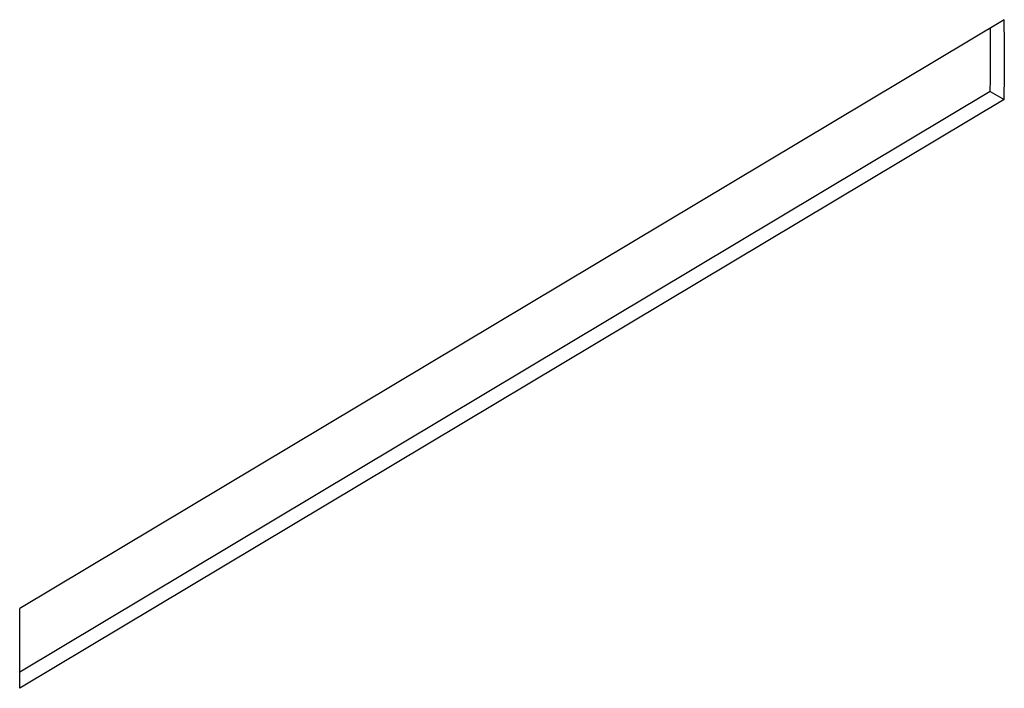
# Model space of a CAD drawing. Header units: millimetres. Extents: x 8 to 671, y 12 to 523.
# Tile 27 of 64: x 560.54 to 570.62, y 69.56 to 76.4. Entities that reach past the tile are written whole.
import ezdxf

# ---------------------------------------------------------------- set-up
doc = ezdxf.new("R2010")
doc.units = ezdxf.units.MM

msp = doc.modelspace()

# ---------------------------------------------------------------- linework, layer by layer
at = {"color": 7, "linetype": 'Continuous', "lineweight": 30}
for p, q in [((570.615, 76.4), (560.541, 70.378)), ((570.473, 75.665), (560.541, 69.728)), ((570.615, 75.584), (560.541, 69.561)), ((570.473, 75.665), (570.615, 75.584))]:
    msp.add_line(p, q, dxfattribs=at)
for centre, radius, start, end in [((512.264, 75.992), 58.353, 359.59912, 0.40088), ((512.406, 76.073), 58.068, 359.59749, 0.23864), ((501.951, 69.97), 58.591, 359.60075, 0.39925)]:
    msp.add_arc(centre, radius, start, end, dxfattribs=at)

doc.saveas('drawing.dxf')
